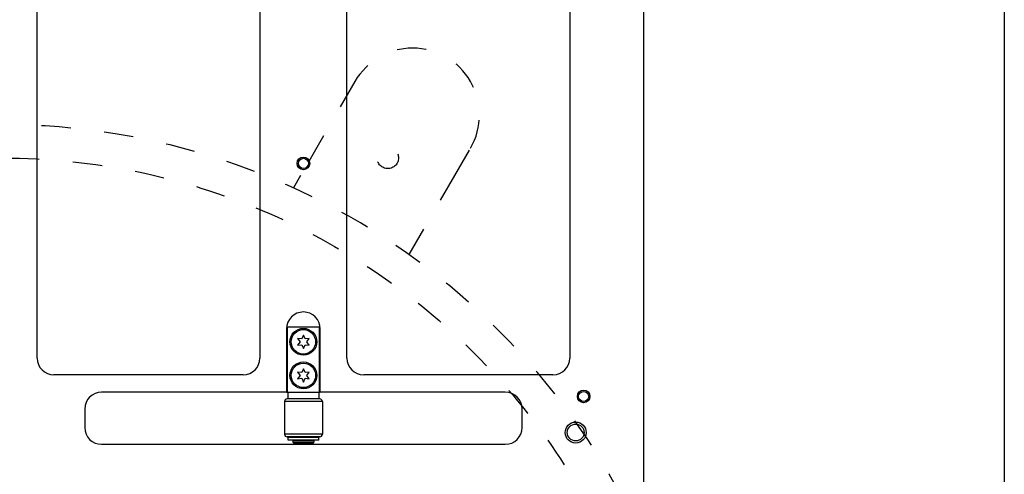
# Model space of a CAD drawing. Extents: x -1763 to 4575, y -3429 to 1051.
# Tile 170 of 193: x 3906 to 4140, y -1638 to -1530. Entities that reach past the tile are written whole.
import ezdxf

# ---------------------------------------------------------------- set-up
doc = ezdxf.new("R2010")
doc.units = 0
doc.linetypes.add('DASHED', pattern=[15, 7, -8])
doc.layers.get('0').update_dxf_attribs({"linetype": 'CONTINUOUS'})
doc.layers.add('1', color=7, linetype='CONTINUOUS')

# ---------------------------------------------------------------- blocks, each defined once
blk = doc.blocks.new('DUT_BOARD__78', base_point=(4184.31, -1929.7))
at = {"color": 1, "linetype": 'CONTINUOUS'}
for p, q in [((3910.33, -1610.74), (3910.33, -1518.06)), ((3963.33, -1518.06), (3963.33, -1610.74)), ((3983.99, -1610.74), (3983.99, -1518.06)), ((4036.99, -1518.06), (4036.99, -1610.74)), ((3959.33, -1614.74), (3914.33, -1614.74)), ((4032.99, -1614.74), (3987.99, -1614.74))]:
    blk.add_line(p, q, dxfattribs=at)
for centre, start, end in [((3914.33, -1610.74), 180, -90), ((3959.33, -1610.74), -90, 0), ((3987.99, -1610.74), 180, -90), ((4032.99, -1610.74), -90, 0)]:
    blk.add_arc(centre, 4, start, end, dxfattribs=at)
blk = doc.blocks.new('BEARING_HK0509__103', base_point=(3978.16, -1629.48))
at = {"color": 1, "linetype": 'CONTINUOUS'}
for p, q in [((3969.16, -1621.08), (3969.16, -1628.88)), ((3978.16, -1621.08), (3969.16, -1621.08)), ((3969.96, -1620.48), (3969.76, -1620.48)), ((3971.16, -1620.48), (3969.96, -1620.48)), ((3976.16, -1620.48), (3971.16, -1620.48)), ((3977.36, -1620.48), (3976.16, -1620.48)), ((3977.56, -1620.48), (3977.36, -1620.48)), ((3978.16, -1621.08), (3978.16, -1628.88)), ((3978.16, -1628.88), (3969.16, -1628.88)), ((3977.56, -1629.48), (3969.76, -1629.48))]:
    blk.add_line(p, q, dxfattribs=at)
for centre, start, end in [((3969.76, -1621.08), 90, 180), ((3977.56, -1621.08), 0, 90), ((3969.76, -1628.88), 180, -90), ((3977.56, -1628.88), -90, 0)]:
    blk.add_arc(centre, 0.6, start, end, dxfattribs=at)
blk = doc.blocks.new('WASHER1__104', base_point=(3977.31, -1630.28))
at = {"color": 1, "linetype": 'CONTINUOUS'}
for p, q in [((3970.01, -1630.28), (3970.01, -1629.68)), ((3971.16, -1629.68), (3970.01, -1629.68)), ((3977.31, -1630.28), (3970.01, -1630.28)), ((3972.06, -1629.68), (3971.16, -1629.68)), ((3973.66, -1629.68), (3972.06, -1629.68)), ((3975.26, -1629.68), (3973.66, -1629.68)), ((3976.16, -1629.68), (3975.26, -1629.68)), ((3977.31, -1629.68), (3976.16, -1629.68)), ((3977.31, -1630.28), (3977.31, -1629.68))]:
    blk.add_line(p, q, dxfattribs=at)
blk = doc.blocks.new('23796-0S111__105', base_point=(3977.46, -1630.98))
at = {"color": 1, "linetype": 'CONTINUOUS'}
for p, q in [((3969.86, -1618.88), (3969.86, -1603.38)), ((3977.46, -1603.38), (3969.86, -1603.38)), ((3977.46, -1618.88), (3977.46, -1603.38)), ((3969.86, -1618.88), (3969.96, -1618.88)), ((3969.96, -1618.88), (3969.96, -1620.48)), ((3969.96, -1618.88), (3977.36, -1618.88)), ((3977.36, -1618.88), (3977.36, -1620.48)), ((3977.36, -1618.88), (3977.46, -1618.88)), ((3971.16, -1620.48), (3969.96, -1620.48)), ((3976.16, -1620.48), (3971.16, -1620.48)), ((3977.36, -1620.48), (3976.16, -1620.48)), ((3971.16, -1629.48), (3971.16, -1629.68)), ((3972.06, -1629.68), (3971.16, -1629.68)), ((3971.16, -1630.38), (3971.16, -1630.78)), ((3972.06, -1630.38), (3971.16, -1630.38)), ((3973.66, -1630.78), (3971.16, -1630.78)), ((3971.36, -1630.98), (3971.16, -1630.78)), ((3971.36, -1630.98), (3975.96, -1630.98)), ((3973.66, -1629.68), (3972.06, -1629.68)), ((3972.06, -1630.38), (3972.06, -1630.28)), ((3973.66, -1630.38), (3972.06, -1630.38)), ((3975.26, -1629.68), (3973.66, -1629.68)), ((3975.26, -1630.38), (3973.66, -1630.38)), ((3976.16, -1630.78), (3973.66, -1630.78)), ((3976.16, -1629.68), (3975.26, -1629.68)), ((3975.26, -1630.38), (3975.26, -1630.28)), ((3976.16, -1630.38), (3975.26, -1630.38)), ((3975.96, -1630.98), (3976.16, -1630.78)), ((3976.16, -1629.48), (3976.16, -1629.68)), ((3976.16, -1630.38), (3976.16, -1630.78))]:
    blk.add_line(p, q, dxfattribs=at)
for centre in [(3973.66, -1606.88), (3973.66, -1614.88)]:
    blk.add_circle(centre, 3.2, dxfattribs=at)
blk = doc.blocks.new('BEARING_ASSY2_1__106', base_point=(3978.16, -1630.98))
for name, p in [('23796-0S111__105', (3977.46, -1630.98)), ('BEARING_HK0509__103', (3978.16, -1629.48)), ('WASHER1__104', (3977.31, -1630.28))]:
    blk.add_blockref(name, p)
blk = doc.blocks.new('BEARINGS__111', base_point=(4152.31, -1972.18))
blk.add_blockref('BEARING_ASSY2_1__106', (3978.16, -1630.98))
blk = doc.blocks.new('0515-2034_M3X12_13__124', base_point=(3976.56, -1831.78))
at = {"color": 1, "linetype": 'CONTINUOUS'}
for p, q in [((3972.27, -1828.08), (3972.86, -1828.88)), ((3973.26, -1828.19), (3972.27, -1828.08)), ((3973.66, -1827.28), (3973.26, -1828.19)), ((3974.06, -1828.19), (3973.66, -1827.28)), ((3975.05, -1828.08), (3974.06, -1828.19)), ((3974.46, -1828.88), (3975.05, -1828.08)), ((3972.86, -1828.88), (3972.27, -1829.68)), ((3972.27, -1829.68), (3973.26, -1829.57)), ((3973.26, -1829.57), (3973.66, -1830.48)), ((3973.66, -1830.48), (3974.06, -1829.57)), ((3974.06, -1829.57), (3975.05, -1829.68)), ((3975.05, -1829.68), (3974.46, -1828.88))]:
    blk.add_line(p, q, dxfattribs=at)
blk.add_circle((3973.66, -1828.88), 2.9, dxfattribs=at)
blk = doc.blocks.new('0515-2034_M3X12_10__125', base_point=(3976.56, -1839.78))
at = {"color": 1, "linetype": 'CONTINUOUS'}
for p, q in [((3973.66, -1835.28), (3973.26, -1836.19)), ((3974.06, -1836.19), (3973.66, -1835.28)), ((3972.27, -1836.08), (3972.86, -1836.88)), ((3973.26, -1836.19), (3972.27, -1836.08)), ((3972.86, -1836.88), (3972.27, -1837.68)), ((3972.27, -1837.68), (3973.26, -1837.57)), ((3973.26, -1837.57), (3973.66, -1838.48)), ((3973.66, -1838.48), (3974.06, -1837.57)), ((3975.05, -1836.08), (3974.06, -1836.19)), ((3974.06, -1837.57), (3975.05, -1837.68)), ((3974.46, -1836.88), (3975.05, -1836.08)), ((3975.05, -1837.68), (3974.46, -1836.88))]:
    blk.add_line(p, q, dxfattribs=at)
blk.add_circle((3973.66, -1836.88), 2.9, dxfattribs=at)
blk = doc.blocks.new('0515-2034_M3X12_2__126', base_point=(3976.56, -1609.78))
at = {"color": 1, "linetype": 'CONTINUOUS'}
for p, q in [((3973.66, -1605.28), (3973.26, -1606.19)), ((3974.06, -1606.19), (3973.66, -1605.28)), ((3972.27, -1606.08), (3972.86, -1606.88)), ((3973.26, -1606.19), (3972.27, -1606.08)), ((3972.86, -1606.88), (3972.27, -1607.68)), ((3972.27, -1607.68), (3973.26, -1607.57)), ((3973.26, -1607.57), (3973.66, -1608.48)), ((3973.66, -1608.48), (3974.06, -1607.57)), ((3975.05, -1606.08), (3974.06, -1606.19)), ((3974.06, -1607.57), (3975.05, -1607.68)), ((3974.46, -1606.88), (3975.05, -1606.08)), ((3975.05, -1607.68), (3974.46, -1606.88))]:
    blk.add_line(p, q, dxfattribs=at)
blk.add_circle((3973.66, -1606.88), 2.9, dxfattribs=at)
blk = doc.blocks.new('0515-2034_M3X12_3__127', base_point=(3976.56, -1617.78))
at = {"color": 1, "linetype": 'CONTINUOUS'}
for p, q in [((3972.27, -1614.08), (3972.86, -1614.88)), ((3973.26, -1614.19), (3972.27, -1614.08)), ((3972.86, -1614.88), (3972.27, -1615.68)), ((3973.66, -1613.28), (3973.26, -1614.19)), ((3974.06, -1614.19), (3973.66, -1613.28)), ((3975.05, -1614.08), (3974.06, -1614.19)), ((3974.46, -1614.88), (3975.05, -1614.08)), ((3975.05, -1615.68), (3974.46, -1614.88)), ((3972.27, -1615.68), (3973.26, -1615.57)), ((3973.26, -1615.57), (3973.66, -1616.48)), ((3973.66, -1616.48), (3974.06, -1615.57)), ((3974.06, -1615.57), (3975.05, -1615.68))]:
    blk.add_line(p, q, dxfattribs=at)
blk.add_circle((3973.66, -1614.88), 2.9, dxfattribs=at)
blk = doc.blocks.new('0515-2034_M3X12_3__128', base_point=(3829.24, -1617.78))
at = {"color": 1, "linetype": 'CONTINUOUS'}
for p, q in [((3824.95, -1614.08), (3825.54, -1614.88)), ((3825.94, -1614.19), (3824.95, -1614.08)), ((3825.54, -1614.88), (3824.95, -1615.68)), ((3826.34, -1613.28), (3825.94, -1614.19)), ((3826.74, -1614.19), (3826.34, -1613.28)), ((3827.73, -1614.08), (3826.74, -1614.19)), ((3827.14, -1614.88), (3827.73, -1614.08)), ((3827.73, -1615.68), (3827.14, -1614.88)), ((3824.95, -1615.68), (3825.94, -1615.57)), ((3825.94, -1615.57), (3826.34, -1616.48)), ((3826.34, -1616.48), (3826.74, -1615.57)), ((3826.74, -1615.57), (3827.73, -1615.68))]:
    blk.add_line(p, q, dxfattribs=at)
blk.add_circle((3826.34, -1614.88), 2.9, dxfattribs=at)
blk = doc.blocks.new('0515-2034_M3X12_8__129', base_point=(3829.24, -1839.78))
at = {"color": 1, "linetype": 'CONTINUOUS'}
for p, q in [((3826.34, -1835.28), (3825.94, -1836.19)), ((3826.74, -1836.19), (3826.34, -1835.28)), ((3824.95, -1836.08), (3825.54, -1836.88)), ((3825.94, -1836.19), (3824.95, -1836.08)), ((3825.54, -1836.88), (3824.95, -1837.68)), ((3824.95, -1837.68), (3825.94, -1837.57)), ((3825.94, -1837.57), (3826.34, -1838.48)), ((3826.34, -1838.48), (3826.74, -1837.57)), ((3827.73, -1836.08), (3826.74, -1836.19)), ((3826.74, -1837.57), (3827.73, -1837.68)), ((3827.14, -1836.88), (3827.73, -1836.08)), ((3827.73, -1837.68), (3827.14, -1836.88))]:
    blk.add_line(p, q, dxfattribs=at)
blk.add_circle((3826.34, -1836.88), 2.9, dxfattribs=at)
blk = doc.blocks.new('0515-2034_M3X12_9__130', base_point=(3829.24, -1831.78))
at = {"color": 1, "linetype": 'CONTINUOUS'}
for p, q in [((3824.95, -1828.08), (3825.54, -1828.88)), ((3825.94, -1828.19), (3824.95, -1828.08)), ((3826.34, -1827.28), (3825.94, -1828.19)), ((3826.74, -1828.19), (3826.34, -1827.28)), ((3827.73, -1828.08), (3826.74, -1828.19)), ((3827.14, -1828.88), (3827.73, -1828.08)), ((3825.54, -1828.88), (3824.95, -1829.68)), ((3824.95, -1829.68), (3825.94, -1829.57)), ((3825.94, -1829.57), (3826.34, -1830.48)), ((3826.34, -1830.48), (3826.74, -1829.57)), ((3826.74, -1829.57), (3827.73, -1829.68)), ((3827.73, -1829.68), (3827.14, -1828.88))]:
    blk.add_line(p, q, dxfattribs=at)
blk.add_circle((3826.34, -1828.88), 2.9, dxfattribs=at)
blk = doc.blocks.new('0515-2034_M3X12_2__131', base_point=(3829.24, -1609.78))
at = {"color": 1, "linetype": 'CONTINUOUS'}
for p, q in [((3826.34, -1605.28), (3825.94, -1606.19)), ((3826.74, -1606.19), (3826.34, -1605.28)), ((3824.95, -1606.08), (3825.54, -1606.88)), ((3825.94, -1606.19), (3824.95, -1606.08)), ((3825.54, -1606.88), (3824.95, -1607.68)), ((3824.95, -1607.68), (3825.94, -1607.57)), ((3825.94, -1607.57), (3826.34, -1608.48)), ((3826.34, -1608.48), (3826.74, -1607.57)), ((3827.73, -1606.08), (3826.74, -1606.19)), ((3826.74, -1607.57), (3827.73, -1607.68)), ((3827.14, -1606.88), (3827.73, -1606.08)), ((3827.73, -1607.68), (3827.14, -1606.88))]:
    blk.add_line(p, q, dxfattribs=at)
blk.add_circle((3826.34, -1606.88), 2.9, dxfattribs=at)
blk = doc.blocks.new('SCREWSET_STIFFENER__132', base_point=(4123.88, -1839.78))
for name, p in [('0515-2034_M3X12_2__131', (3829.24, -1609.78)), ('0515-2034_M3X12_2__126', (3976.56, -1609.78)), ('0515-2034_M3X12_3__128', (3829.24, -1617.78)), ('0515-2034_M3X12_3__127', (3976.56, -1617.78)), ('0515-2034_M3X12_9__130', (3829.24, -1831.78)), ('0515-2034_M3X12_13__124', (3976.56, -1831.78)), ('0515-2034_M3X12_8__129', (3829.24, -1839.78)), ('0515-2034_M3X12_10__125', (3976.56, -1839.78))]:
    blk.add_blockref(name, p)
blk = doc.blocks.new('SMALLPARTS__138', base_point=(4240, -1972.18))
for name, p in [('BEARINGS__111', (4152.31, -1972.18)), ('SCREWSET_STIFFENER__132', (4123.88, -1839.78))]:
    blk.add_blockref(name, p)
blk = doc.blocks.new('E7018-24101__139', base_point=(4200, -1958.68))
at = {"color": 1, "linetype": 'CONTINUOUS'}
for p, q in [((4054.6, -1652.38), (4054.6, -1489.08)), ((3910.33, -1610.74), (3910.33, -1518.06)), ((3963.33, -1518.06), (3963.33, -1610.74)), ((3983.99, -1610.74), (3983.99, -1518.06)), ((4036.99, -1518.06), (4036.99, -1610.74)), ((3969.66, -1603.78), (3969.66, -1618.88)), ((3977.66, -1618.88), (3977.66, -1603.78)), ((3959.33, -1614.74), (3914.33, -1614.74)), ((4032.99, -1614.74), (3987.99, -1614.74)), ((3969.66, -1618.88), (3925.66, -1618.88)), ((3969.66, -1618.88), (3969.86, -1618.88)), ((3969.86, -1618.88), (3969.96, -1618.88)), ((3969.96, -1618.88), (3977.36, -1618.88)), ((3977.36, -1618.88), (3977.46, -1618.88)), ((3977.46, -1618.88), (3977.66, -1618.88)), ((4021.66, -1618.88), (3977.66, -1618.88)), ((3921.66, -1622.88), (3921.66, -1627.28)), ((4025.66, -1627.28), (4025.66, -1622.88)), ((3925.66, -1631.28), (4021.66, -1631.28))]:
    blk.add_line(p, q, dxfattribs=at)
for centre, radius in [((3973.66, -1564.4), 1.5), ((3973.66, -1564.4), 1.2), ((4040.29, -1619.88), 1.5), ((4040.29, -1619.88), 1.2), ((4038.4, -1628.48), 2.5), ((4038.4, -1628.48), 2)]:
    blk.add_circle(centre, radius, dxfattribs=at)
for centre, start, end in [((3973.66, -1603.78), 0, 180), ((3914.33, -1610.74), 180, -90), ((3959.33, -1610.74), -90, 0), ((3987.99, -1610.74), 180, -90), ((4032.99, -1610.74), -90, 0), ((3925.66, -1622.88), 90, 180), ((4021.66, -1622.88), 0, 90), ((3925.66, -1627.28), 180, -90), ((4021.66, -1627.28), -90, 0)]:
    blk.add_arc(centre, 4, start, end, dxfattribs=at)
blk = doc.blocks.new('E7018-64101__140', base_point=(4240, -1972.18))
for name, p in [('SMALLPARTS__138', (4240, -1972.18)), ('E7018-24101__139', (4200, -1958.68))]:
    blk.add_blockref(name, p)
blk = doc.blocks.new('STIFF_ASSY_DUTBD__141', base_point=(4240, -1972.18))
for name, p in [('E7018-64101__140', (4240, -1972.18)), ('DUT_BOARD__78', (4184.31, -1929.7))]:
    blk.add_blockref(name, p)
blk = doc.blocks.new('A1__142', base_point=(4240, -1972.18))
blk.add_blockref('STIFF_ASSY_DUTBD__141', (4240, -1972.18))
blk = doc.blocks.new('FRONT1__143', base_point=(4240, -1974.24))
blk.add_blockref('A1__142', (4240, -1972.18))
blk = doc.blocks.new('L1__144', base_point=(4240, -1974.24))
blk.add_blockref('FRONT1__143', (4240, -1974.24))
blk = doc.blocks.new('HEADPLATE_EG__479', base_point=(3354.3, -2091.02))
at = {"layer": '1', "color": 7, "linetype": 'CONTINUOUS'}
blk.add_line((4140.31, -1169.43), (4140.31, -1858.53), dxfattribs=at)
at = {"layer": '1', "color": 7, "linetype": 'DASHED'}
for p, q in [((3985.91, -1544.89), (3972.99, -1567.28)), ((4009.65, -1567.28), (4013.41, -1560.77)), ((3972.99, -1567.28), (3971.28, -1570.24)), ((3998.77, -1586.12), (4009.65, -1567.28))]:
    blk.add_line(p, q, dxfattribs=at)
for centre, radius in [((3993.73, -1563.1), 2.54), ((3902.06, -1721.88), 158.75)]:
    blk.add_circle(centre, radius, dxfattribs=at)
for centre, radius, start, end in [((3999.66, -1552.83), 15.87, -30, 150), ((3902.06, -1721.88), 166.69, 17.3657, 162.6343)]:
    blk.add_arc(centre, radius, start, end, dxfattribs=at)

msp = doc.modelspace()

# ---------------------------------------------------------------- block references
msp.add_blockref('L1__144', (4240, -1974.24))
at = {"layer": '1'}
msp.add_blockref('HEADPLATE_EG__479', (3354.3, -2091.02), dxfattribs=at)

doc.saveas('drawing.dxf')
